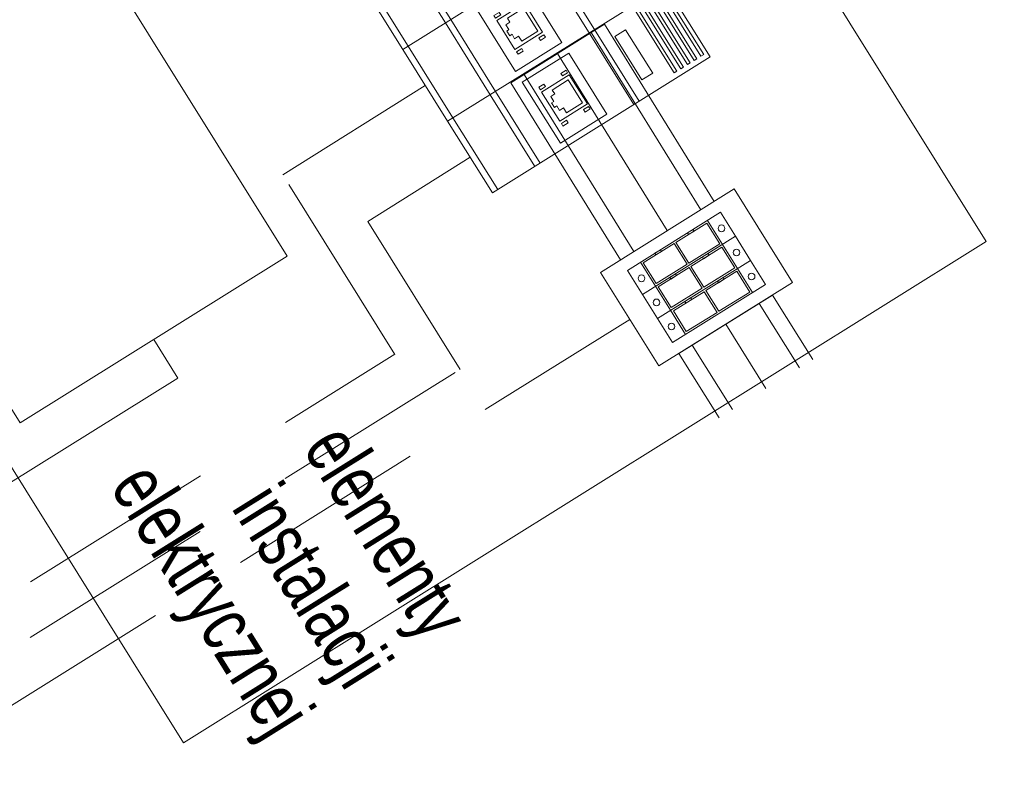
# Model space of a CAD drawing. Header units: metres. Extents: x 0 to 8443948, y 0 to 5887002.
# Tile 233 of 256: x 8443851 to 8443870, y 5886659 to 5886674. Entities that reach past the tile are written whole.
import ezdxf
from ezdxf.enums import TextEntityAlignment as Align

# ---------------------------------------------------------------- set-up
doc = ezdxf.new("R2010")
doc.units = ezdxf.units.M
doc.header["$MEASUREMENT"] = 0
doc.linetypes.add('DASHED', pattern=[19.05, 12.7, -6.35])
doc.layers.get('0').update_dxf_attribs({"color": 250, "linetype": 'CONTINUOUS', "lineweight": 5})
doc.layers.add('RACK', color=7, linetype='CONTINUOUS', lineweight=5, transparency=0.75)
doc.layers.add('światłowód', color=7, linetype='DASHED', lineweight=30)
doc.styles.add('romans', font='romans.shx')
doc.styles.get("Standard").update_dxf_attribs({"font": 'Working1250', "width": 0.75})

# ---------------------------------------------------------------- blocks, each defined once
blk = doc.blocks.new('RJ45DIN')
at = {"color": 0, "linetype": 'Continuous'}
for p, q in [((5460.15, 2751.09), (5459.2, 2751.09)), ((5460.15, 2751.09), (5459.2, 2751.09)), ((5459.2, 2749.18), (5459.2, 2751.09)), ((5459.2, 2749.18), (5459.2, 2751.09)), ((5460.15, 2749.18), (5460.15, 2751.09)), ((5460.15, 2749.18), (5460.15, 2751.09)), ((5472.73, 2751.09), (5472.73, 2749.18)), ((5473.69, 2751.09), (5472.73, 2751.09)), ((5472.73, 2751.09), (5472.73, 2749.18)), ((5473.69, 2751.09), (5472.73, 2751.09)), ((5473.69, 2749.18), (5473.69, 2751.09)), ((5473.69, 2749.18), (5473.69, 2751.09)), ((5459.2, 2749.18), (5460.15, 2749.18)), ((5459.2, 2749.18), (5460.15, 2749.18)), ((5472.73, 2749.18), (5473.69, 2749.18)), ((5472.73, 2749.18), (5473.69, 2749.18)), ((5460.15, 2742.81), (5459.2, 2742.81)), ((5460.15, 2742.81), (5459.2, 2742.81)), ((5459.2, 2740.89), (5459.2, 2742.81)), ((5459.2, 2740.89), (5459.2, 2742.81)), ((5459.2, 2740.89), (5460.15, 2740.89)), ((5459.2, 2740.89), (5460.15, 2740.89)), ((5460.15, 2740.89), (5460.15, 2742.81)), ((5460.15, 2740.89), (5460.15, 2742.81)), ((5472.73, 2742.81), (5472.73, 2740.89)), ((5473.69, 2742.81), (5472.73, 2742.81)), ((5472.73, 2742.81), (5472.73, 2740.89)), ((5473.69, 2742.81), (5472.73, 2742.81)), ((5472.73, 2740.89), (5473.69, 2740.89)), ((5472.73, 2740.89), (5473.69, 2740.89)), ((5473.69, 2740.89), (5473.69, 2742.81)), ((5473.69, 2740.89), (5473.69, 2742.81))]:
    blk.add_line(p, q, dxfattribs=at)
at = {"color": 0}
for points in [[(5453.04, 2792.07), (5453.04, 2710.67), (5479.84, 2710.67), (5479.84, 2792.07), (5453.04, 2792.07)], [(5453.04, 2765.57), (5479.84, 2765.57)], [(5453.04, 2763.57), (5479.84, 2763.57)], [(5455.04, 2754.67), (5477.84, 2754.67), (5477.84, 2737.32), (5455.04, 2737.32), (5455.04, 2754.67)], [(5453.04, 2728.57), (5479.84, 2728.57)], [(5453.04, 2726.57), (5479.84, 2726.57)], [(5453.04, 2712.67), (5479.84, 2712.67)]]:
    blk.add_lwpolyline(points, dxfattribs=at)
for points in [[(5454.78, 2790.72), (5478.11, 2790.72), (5478.11, 2789.72), (5454.78, 2789.72)], [(5454.78, 2788.22), (5478.11, 2788.22), (5478.11, 2787.22), (5454.78, 2787.22)], [(5454.78, 2785.72), (5478.11, 2785.72), (5478.11, 2784.72), (5454.78, 2784.72)], [(5454.78, 2783.22), (5478.11, 2783.22), (5478.11, 2782.22), (5454.78, 2782.22)], [(5454.78, 2780.72), (5478.11, 2780.72), (5478.11, 2779.72), (5454.78, 2779.72)], [(5458.32, 2773.87), (5474.57, 2773.87), (5474.57, 2769.87), (5458.32, 2769.87)]]:
    blk.add_lwpolyline(points, close=True, dxfattribs=at)
at = {"layer": 'RACK', "color": 0, "linetype": 'Continuous'}
for p, q in [((5471.86, 2751.16), (5461.03, 2751.16)), ((5461.03, 2751.16), (5461.03, 2740.82)), ((5470.77, 2750.06), (5462.21, 2750.06)), ((5462.21, 2750.06), (5462.21, 2744.06)), ((5470.77, 2744.06), (5470.77, 2750.06)), ((5471.86, 2740.82), (5471.86, 2751.16)), ((5462.21, 2744.06), (5463.68, 2744.06)), ((5463.68, 2744.06), (5463.68, 2742.56)), ((5468.89, 2744.06), (5470.77, 2744.06)), ((5468.89, 2742.56), (5468.89, 2744.06)), ((5461.03, 2740.82), (5471.86, 2740.82)), ((5463.68, 2742.56), (5465.51, 2742.56)), ((5465.51, 2742.56), (5465.51, 2741.73)), ((5465.51, 2741.73), (5467.25, 2741.73)), ((5467.25, 2741.73), (5467.25, 2742.6)), ((5467.25, 2742.6), (5468.89, 2742.56))]:
    blk.add_line(p, q, dxfattribs=at)
blk = doc.blocks.new('SCduplex')
for p, q in [((34.82, 4.5), (0, 4.5)), ((0, 4.5), (0, -4.5)), ((4.91, -4.5), (4.91, 4.5)), ((5.55, 3.86), (17.09, 3.86)), ((5.55, -3.87), (5.55, 3.86)), ((17.09, 3.86), (17.09, -3.87)), ((29.27, 3.86), (17.73, 3.86)), ((17.73, 3.86), (17.73, -3.87)), ((29.27, -3.87), (29.27, 3.86)), ((29.91, -4.5), (29.91, 4.5)), ((34.82, -4.5), (34.82, 4.5)), ((0, -4.5), (34.82, -4.5)), ((17.09, -3.87), (5.55, -3.87)), ((10.25, -3.86), (12.39, -3.86)), ((10.25, -4.5), (10.25, -3.86)), ((12.39, -4.5), (10.25, -4.5)), ((12.39, -3.86), (12.39, -4.5)), ((17.73, -3.87), (29.27, -3.87)), ((24.57, -3.86), (22.43, -3.86)), ((22.43, -3.86), (22.43, -4.5)), ((22.43, -4.5), (24.57, -4.5)), ((24.57, -4.5), (24.57, -3.86))]:
    blk.add_line(p, q)
for centre in [(2.46, 0), (32.37, 0)]:
    blk.add_circle(centre, 1.07)
blk = doc.blocks.new('VBBBDFG')
at = {"linetype": 'DASHED', "ltscale": 5}
for p, q in [((-248.07, 626.69), (-247.97, 680.71)), ((-345.12, 611.69), (-345.27, 665.01)), ((-318.34, 626.69), (-318.47, 665.01)), ((-263.02, 626.69), (-318.34, 626.69)), ((-263.17, -10.19), (-263.02, 626.69)), ((-247.49, -417.31), (-248.07, 626.69)), ((-278.03, 611.68), (-345.12, 611.69)), ((-278.07, 189.77), (-278.03, 611.69)), ((-322.49, 549.31), (-308.03, 549.31)), ((-308.03, 549.31), (-308.16, -548.25))]:
    blk.add_line(p, q, dxfattribs=at)
for points in [[(-509.13, 789.69), (-209.07, 789.65), (-209, 489.6), (-509.06, 489.64)], [(-265.58, 680.71), (-230.58, 680.71), (-230.58, 730.71), (-265.58, 730.71)]]:
    blk.add_lwpolyline(points, close=True)
at = {"color": 0, "ltscale": 5}
for points in [[(-265.58, 688.21), (-331.63, 688.44), (-331.63, 723.44), (-265.58, 723.21)], [(-206.5, 688.21), (-230.58, 688.21), (-230.58, 723.21), (-206.5, 723.21)], [(-265.58, 718.21), (-331.63, 718.44), (-331.63, 693.44), (-265.58, 693.21)], [(-206.5, 718.21), (-230.58, 718.21), (-230.58, 693.21), (-206.5, 693.21)], [(-265.58, 705.71), (-331.63, 705.94)], [(-206.5, 705.71), (-230.58, 705.71)]]:
    blk.add_lwpolyline(points, dxfattribs=at)
at = {"linetype": 'Continuous'}
blk.add_lwpolyline([(-488.57, 599.19), (-322.49, 599.19), (-322.49, 499.44), (-488.57, 499.44)], close=True, dxfattribs=at)
for p in [(-5838.52, -2045.67), (-5811.72, -2045.67), (-5784.92, -2045.67)]:
    blk.add_blockref('RJ45DIN', p)
at = {"rotation": 270}
for p in [(-257.08, 723.12), (-248.08, 723.12), (-239.08, 723.12)]:
    blk.add_blockref('SCduplex', p, dxfattribs=at)
for s, width, gutter_width, heights, insert, char_height, attachment_point in [('CCTV3 na słupie nr 17\\Pszafa wisząca nasłupowa\\P300mm x 300mm x 250mm\\Pkompletna, kompatybilna z resztą urządzeń\\Pwyposażenie między innymi w:\\P- rozłącznik izolacyjny np. FR301 40A\\P- wyłącznik nadprądowy np. S301 B 6A\\P- zasilacz \\P- przełącznik sieciowy\\P- 3x adapter gniazda RJ45\\P- przełącznica skrzynkowa \\Pświatłowodowa 2xSC', 600.2422, 1, [0], (-620.46, 1213.51), 19.8, 1), ('{\\H2x;elementy}', 280.3853, 50, [18], (-195.12, 588.92), 9, 3), ('{\\H2x;instalacji}', 280.3853, 50, [18], (-195.12, 559.76), 9, 3), ('{\\H2x;elektrycznej}', 280.3853, 50, [18], (-195.12, 530.6), 9, 3)]:
    blk.add_mtext_dynamic_manual_height_columns(s, width=width, gutter_width=gutter_width, heights=heights, dxfattribs=dict(insert=insert, char_height=char_height, attachment_point=attachment_point))
at = {"layer": 'światłowód', "linetype": 'Continuous', "lineweight": 30, "ltscale": 2, "style": 'romans'}
for tag, height, p in [('10', 13.41, (-4191.31, 965.27)), ('Z', 13.41, (-3196.32, 943.85)), ('S20', 13.41, (-4160.79, 916.78)), ('Z', 13.41, (-3196.32, 889.77)), ('10', 13.41, (-3575.65, 875.05)), ('SŁUP19', 13.41, (-3342.82, 837.15)), ('S21', 13.41, (-3575.57, 837.15)), ('10', 13.41, (-4427.39, 702.74)), ('S17', 13.41, (-4440.36, 655.61)), ('10', 13.41, (-4427.39, 548.39)), ('S17', 13.41, (-4440.36, 455.19)), ('10', 13.41, (-3954.13, 319.17)), ('10', 13.41, (-3888.3, 319.17)), ('10', 13.41, (-3822.48, 319.17)), ('S1', 13.41, (-3988.04, 270.68)), ('10', 12, (-4164.93, -218.17)), ('Z', 12, (-4164.93, -265.32)), ('10', 13.41, (-3193.58, -277.91)), ('S13', 13.41, (-3163.06, -326.41))]:
    blk.add_attdef(tag, text='', height=height, dxfattribs=at).set_placement(p, align=Align.CENTER)
for p in [(-4395.86, 757.15), (-4395.86, 472.07)]:
    blk.add_attdef('10', text='', height=13.41, rotation=90, dxfattribs=at).set_placement(p, align=Align.CENTER)
blk = doc.blocks.new('122233221')
blk.add_blockref('VBBBDFG', (0, 0))

msp = doc.modelspace()

# ---------------------------------------------------------------- block references
at = {"xscale": 0.06288304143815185, "yscale": 0.06288304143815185, "zscale": 0.06288304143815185, "rotation": 301.977755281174}
msp.add_blockref('122233221', (8443834.8, 5886632.117), dxfattribs=at)

doc.saveas('drawing.dxf')
